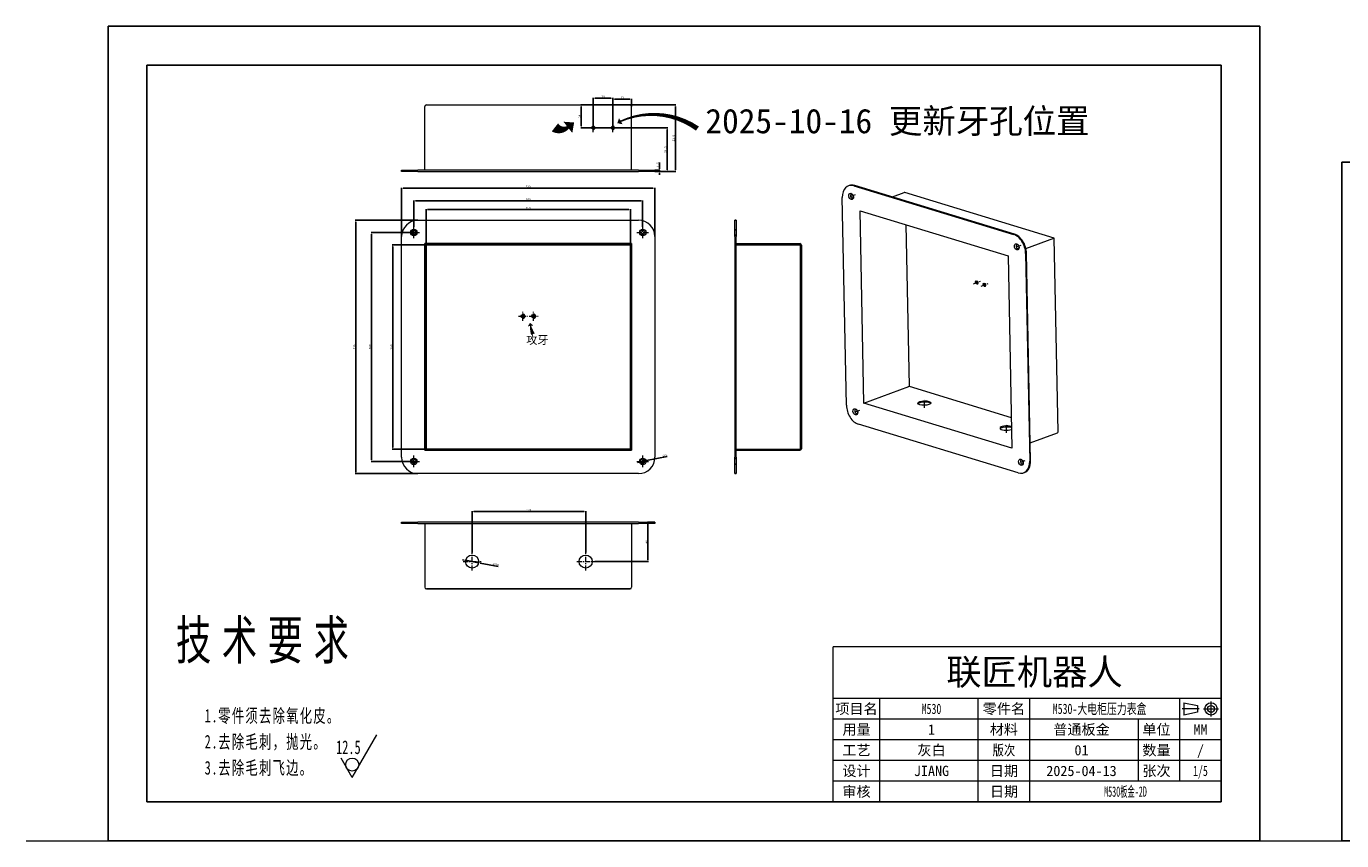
# Model space of a CAD drawing. Header units: millimetres. Extents: x 7284 to 21933, y -3393 to -31.
# Tile 56 of 57: x 17876 to 19485, y -3393 to -2397. Entities that reach past the tile are written whole.
import ezdxf
from ezdxf.enums import TextEntityAlignment as Align
from ezdxf.lldxf.tags import DXFTag

# ---------------------------------------------------------------- set-up
doc = ezdxf.new("R2010")
doc.units = ezdxf.units.MM
doc.set_wipeout_variables(frame=1)
doc.header["$PDSIZE"] = -1
doc.linetypes.add('CENTER', pattern=[10.16, 6.35, -1.27, 1.27, -1.27])
doc.linetypes.add('HIDDEN', pattern=[1.905, 1.27, -0.635])
for name, color, linetype in [('1', 7, 'Continuous'), ('60', 7, 'Continuous'), ('70', 7, 'Continuous'), ('细实线层', 7, 'Continuous')]:
    doc.layers.add(name, color=color, linetype=linetype)
for name, color, linetype, lineweight in [('dim', 84, 'Continuous', 9), ('fromat', 7, 'Continuous', 13), ('screw', 33, 'Continuous', 13), ('尺寸线层', 3, 'Continuous', 18), ('粗实线层', 7, 'Continuous', 25)]:
    doc.layers.add(name, color=color, linetype=linetype, lineweight=lineweight)
doc.styles.get("Standard").update_dxf_attribs({"font": 'SimSun.ttf'})
doc.styles.add('TitleStyle', font='SimSun.ttf', dxfattribs={"width": 0.667})
doc.styles.add('TXT', font='txt.shx', dxfattribs={"bigfont": 'gbcbig.shx'})
doc.styles.add('yx_tk_cn', font='SimSun.ttf')
doc.styles.add('标准', font='SimSun.ttf', dxfattribs={"width": 0.667})
tags = doc.linetypes.add('DASHED', pattern=[25.72, 12.86, -12.86]).pattern_tags.tags
tags[6:7] = [DXFTag(74, 4), DXFTag(75, 0), DXFTag(340, '0'), DXFTag(46, 0.0), DXFTag(50, 0.0), DXFTag(44, 0.0), DXFTag(45, 0.0)]
tags[4:5] = [DXFTag(74, 4), DXFTag(75, 0), DXFTag(340, '0'), DXFTag(46, 0.0), DXFTag(50, 0.0), DXFTag(44, 0.0), DXFTag(45, 0.0)]
doc.dimstyles.new('ISO-25', dxfattribs={"dimtxt": 2.5, "dimasz": 2.5, "dimexe": 1.25, "dimexo": 0.625, "dimtad": 1, "dimtxsty": 'Standard', "dimcen": 2.5, "dimadec": 0, "dimazin": 0, "dimtfac": 1, "dimtmove": 0, "dimatfit": 3, "dimfxl": 0, "dimarcsym": 0})

# ---------------------------------------------------------------- blocks, each defined once
blk = doc.blocks.new('$CAXA_FRAME_13B17AC1$')
at = {"layer": '粗实线层'}
for p, q in [((-138.5, 95), (-138.5, -95)), ((138.5, 95), (-138.5, 95)), ((138.5, -95), (138.5, 95)), ((-138.5, -95), (138.5, -95))]:
    blk.add_line(p, q, dxfattribs=at)
at = {"layer": '细实线层'}
for p, q in [((148.5, 105), (-148.5, 105)), ((-148.5, 105), (-148.5, -105)), ((148.5, -105), (148.5, 105)), ((-148.5, -105), (148.5, -105))]:
    blk.add_line(p, q, dxfattribs=at)
blk = doc.blocks.new('*X28')
at = {"layer": '尺寸线层', "color": 0, "linetype": 'Continuous'}
for q in [(9.53, 16.5), (-4.33, 7.5)]:
    blk.add_line((0, 0), q, dxfattribs=at)
blk.add_circle((0, 5), 2.5, dxfattribs=at)
at = {"layer": '尺寸线层', "color": 0, "style": '标准', "width": 0.667}
blk.add_text('12.5', height=5.25, dxfattribs=at).set_placement((3.28, 11.7), align=Align.MIDDLE_RIGHT)
blk = doc.blocks.new('*X29')
at = {"layer": '尺寸线层', "color": 0, "linetype": 'Continuous', "lineweight": -2, "width": 144.4293, "line_spacing_factor": 1.15057}
for s, insert, char_height, attachment_point, style in [('\\T1.3;技术要求', (24.39, 0), 15, 2, 'TitleStyle'), ('{\\T1.1;1.零件须去除氧化皮。\\P2.去除毛刺，抛光。\\P3.去除毛刺飞边。\\P}', (0, -34.16), 5.25, 1, '标准')]:
    blk.add_mtext(s, dxfattribs=dict(at, insert=insert, char_height=char_height, attachment_point=attachment_point, style=style))
blk = doc.blocks.new('A')
at = {"layer": 'fromat'}
blk.add_line((75, 30), (0, 30), dxfattribs=at)
blk = doc.blocks.new('aa')
at = {"layer": 'fromat'}
for p, q in [((0, 0), (0, 30)), ((75, 0), (75, 30)), ((75, 20), (0, 20)), ((9, 0), (9, 20)), ((28, 0), (28, 20)), ((38, 0), (38, 20)), ((67, 4), (67, 20)), ((67.81, 19.15), (67.81, 16.8)), ((67.81, 19.15), (70.43, 18.63)), ((70.43, 18.63), (70.43, 17.33)), ((75, 16), (0, 16)), ((59, 4), (59, 16)), ((70.43, 17.33), (67.81, 16.8)), ((75, 12), (0, 12)), ((75, 8), (0, 8)), ((0, 0), (0, 4)), ((75, 4), (0, 4)), ((75, 0), (0, 0))]:
    blk.add_line(p, q, dxfattribs=at)
at = {"layer": 'fromat', "color": 1, "linetype": 'CENTER', "ltscale": 1.016}
blk.add_line((70.75, 17.98), (67.48, 17.98), dxfattribs=at)
at = {"layer": 'fromat', "color": 1, "linetype": 'CENTER', "ltscale": 0.9}
for p, q in [((71.6, 17.98), (74.48, 17.98)), ((73.04, 16.54), (73.04, 19.42))]:
    blk.add_line(p, q, dxfattribs=at)
at = {"layer": 'fromat'}
for radius in [1.18, 0.653]:
    blk.add_circle((73.04, 17.98), radius, dxfattribs=at)
at = {"layer": 'dim'}
blk.add_blockref('A', (0, 0), dxfattribs=at)
at = {"layer": 'fromat', "style": 'yx_tk_cn'}
for s, height, p in [('联匠机器人', 5, (38.91, 25.14)), ('项目名', 2, (4.5, 18)), ('零件名', 2, (33, 18)), ('材料', 2, (33, 14)), ('单位', 2, (62.5, 14)), ('用量', 2, (4.5, 14)), ('工艺', 2, (4.5, 10)), ('数量', 2, (62.5, 10)), ('设计', 2, (4.5, 6)), ('日期', 2, (33, 6)), ('张次', 2, (62.5, 6)), ('审核', 2, (4.5, 2)), ('日期', 2, (33.03, 2.01))]:
    blk.add_text(s, height=height, dxfattribs=at).set_placement(p, align=Align.MIDDLE_CENTER)
at = {"layer": 'fromat', "color": 30, "style": 'yx_tk_cn'}
blk.add_text('MM', height=2, dxfattribs=at).set_placement((71, 14), align=Align.MIDDLE_CENTER)
at = {"layer": 'fromat', "style": 'yx_tk_cn', "width": 0.8}
blk.add_text('版次', height=2, dxfattribs=at).set_placement((33, 10), align=Align.MIDDLE_CENTER)
at = {"layer": 'fromat', "color": 30, "style": 'yx_tk_cn'}
for tag, width, p in [('ASSEMBLAGE', 0.7, (19, 18)), ('1X2X3', 0.7, (51.5, 18)), ('1/5', 0.7, (71, 6)), ('D:\\AA.DWG', 0.5, (66.87, 2))]:
    blk.add_attdef(tag, text='', height=2, dxfattribs=dict(at, width=width)).set_placement(p, align=Align.MIDDLE_CENTER)
for tag, p in [('2008000', (19, 14)), ('718', (48, 14)), ('5/1000', (19, 10)), ('A0001', (48, 10)), ('3', (71, 10)), ('YANXIU', (19, 6)), ('2008-07-10', (48, 6))]:
    blk.add_attdef(tag, text='', height=2, dxfattribs=at).set_placement(p, align=Align.MIDDLE_CENTER)
blk = doc.blocks.new('*D83')
at = {"layer": 'Defpoints', "color": 0}
for p in [(18364.6, -2664.4), (18323.8, -2914.4), (18364.6, -2914.4)]:
    blk.add_point(p, dxfattribs=at)
at = {"layer": 'dim', "color": 0, "linetype": 'Continuous', "lineweight": -2}
for p, q in [((18364.6, -2664.4), (18323.3, -2664.4)), ((18323.8, -2666.4), (18323.8, -2912.4)), ((18364.6, -2914.4), (18323.3, -2914.4))]:
    blk.add_line(p, q, dxfattribs=at)
at = {"layer": 'dim', "color": 0}
for points in [[(18323.4, -2666.4), (18324.1, -2666.4), (18323.8, -2664.4)], [(18323.4, -2912.4), (18324.1, -2912.4), (18323.8, -2914.4)]]:
    blk.add_solid(points, dxfattribs=at)
at = {"layer": 'dim', "color": 0, "insert": (18322, -2789.4), "char_height": 2.5, "attachment_point": 5, "rotation": 90}
blk.add_mtext('250', dxfattribs=at)
blk = doc.blocks.new('*D84')
at = {"layer": 'Defpoints', "color": 0}
for p in [(18297.8, -2649.4), (18349.6, -2649.4), (18349.6, -2929.4)]:
    blk.add_point(p, dxfattribs=at)
at = {"layer": 'dim', "color": 0, "linetype": 'Continuous', "lineweight": -2}
for p, q in [((18349.6, -2649.4), (18297.3, -2649.4)), ((18297.8, -2927.4), (18297.8, -2651.4)), ((18349.6, -2929.4), (18297.3, -2929.4))]:
    blk.add_line(p, q, dxfattribs=at)
at = {"layer": 'dim', "color": 0}
for points in [[(18297.5, -2651.4), (18298.1, -2651.4), (18297.8, -2649.4)], [(18297.5, -2927.4), (18298.1, -2927.4), (18297.8, -2929.4)]]:
    blk.add_solid(points, dxfattribs=at)
at = {"layer": 'dim', "color": 0, "insert": (18296, -2789.4), "char_height": 2.5, "attachment_point": 5, "rotation": 90}
blk.add_mtext('280', dxfattribs=at)
blk = doc.blocks.new('*D85')
at = {"layer": 'Defpoints', "color": 0}
for p in [(18354.6, -2634.4), (18278.6, -2944.4), (18354.6, -2944.4)]:
    blk.add_point(p, dxfattribs=at)
at = {"layer": 'dim', "color": 0, "linetype": 'Continuous', "lineweight": -2}
for p, q in [((18354.6, -2634.4), (18278.1, -2634.4)), ((18278.6, -2636.4), (18278.6, -2942.4)), ((18354.6, -2944.4), (18278.1, -2944.4))]:
    blk.add_line(p, q, dxfattribs=at)
at = {"layer": 'dim', "color": 0}
for points in [[(18278.3, -2636.4), (18278.9, -2636.4), (18278.6, -2634.4)], [(18278.3, -2942.4), (18278.9, -2942.4), (18278.6, -2944.4)]]:
    blk.add_solid(points, dxfattribs=at)
at = {"layer": 'dim', "color": 0, "insert": (18276.9, -2789.4), "char_height": 2.5, "attachment_point": 5, "rotation": 90}
blk.add_mtext('310', dxfattribs=at)
blk = doc.blocks.new('*D86')
at = {"layer": 'Defpoints', "color": 0}
for p in [(18614.6, -2621.3), (18364.6, -2664.4), (18614.6, -2664.4)]:
    blk.add_point(p, dxfattribs=at)
at = {"layer": 'dim', "color": 0, "linetype": 'Continuous', "lineweight": -2}
for p, q in [((18364.6, -2664.4), (18364.6, -2620.8)), ((18366.6, -2621.3), (18612.6, -2621.3)), ((18614.6, -2664.4), (18614.6, -2620.8))]:
    blk.add_line(p, q, dxfattribs=at)
at = {"layer": 'dim', "color": 0}
for points in [[(18366.6, -2621), (18366.6, -2621.6), (18364.6, -2621.3)], [(18612.6, -2621), (18612.6, -2621.6), (18614.6, -2621.3)]]:
    blk.add_solid(points, dxfattribs=at)
at = {"layer": 'dim', "color": 0, "insert": (18489.6, -2619.6), "char_height": 2.5, "attachment_point": 5}
blk.add_mtext('250', dxfattribs=at)
blk = doc.blocks.new('*D87')
at = {"layer": 'Defpoints', "color": 0}
for p in [(18629.6, -2610.6), (18349.6, -2642.4), (18629.6, -2642.4)]:
    blk.add_point(p, dxfattribs=at)
at = {"layer": 'dim', "color": 0, "linetype": 'Continuous', "lineweight": -2}
for p, q in [((18349.6, -2642.4), (18349.6, -2610.1)), ((18351.6, -2610.6), (18627.6, -2610.6)), ((18629.6, -2642.4), (18629.6, -2610.1))]:
    blk.add_line(p, q, dxfattribs=at)
at = {"layer": 'dim', "color": 0}
for points in [[(18351.6, -2610.3), (18351.6, -2610.9), (18349.6, -2610.6)], [(18627.6, -2610.3), (18627.6, -2610.9), (18629.6, -2610.6)]]:
    blk.add_solid(points, dxfattribs=at)
at = {"layer": 'dim', "color": 0, "insert": (18489.6, -2608.9), "char_height": 2.5, "attachment_point": 5}
blk.add_mtext('280', dxfattribs=at)
blk = doc.blocks.new('*D88')
at = {"layer": 'Defpoints', "color": 0}
for p in [(18644.6, -2595.1), (18334.6, -2654.4), (18644.6, -2654.4)]:
    blk.add_point(p, dxfattribs=at)
at = {"layer": 'dim', "color": 0, "linetype": 'Continuous', "lineweight": -2}
for p, q in [((18334.6, -2654.4), (18334.6, -2594.6)), ((18336.6, -2595.1), (18642.6, -2595.1)), ((18644.6, -2654.4), (18644.6, -2594.6))]:
    blk.add_line(p, q, dxfattribs=at)
at = {"layer": 'dim', "color": 0}
for points in [[(18336.6, -2594.8), (18336.6, -2595.4), (18334.6, -2595.1)], [(18642.6, -2594.8), (18642.6, -2595.4), (18644.6, -2595.1)]]:
    blk.add_solid(points, dxfattribs=at)
at = {"layer": 'dim', "color": 0, "insert": (18489.6, -2593.3), "char_height": 2.5, "attachment_point": 5}
blk.add_mtext('310', dxfattribs=at)
blk = doc.blocks.new('*D89')
at = {"layer": 'Defpoints', "color": 0}
for p in [(18644.6, -2573.3), (18650.3, -2573.3), (18644.6, -2574.8)]:
    blk.add_point(p, dxfattribs=at)
at = {"layer": 'dim', "color": 0, "linetype": 'Continuous', "lineweight": -2}
for p, q in [((18644.6, -2573.3), (18650.8, -2573.3)), ((18650.3, -2571.3), (18650.3, -2563.6)), ((18650.3, -2574.8), (18650.3, -2573.3)), ((18644.6, -2574.8), (18650.8, -2574.8)), ((18650.3, -2576.8), (18650.3, -2578.8))]:
    blk.add_line(p, q, dxfattribs=at)
at = {"layer": 'dim', "color": 0}
for points in [[(18650, -2571.3), (18650.7, -2571.3), (18650.3, -2573.3)], [(18650, -2576.8), (18650.7, -2576.8), (18650.3, -2574.8)]]:
    blk.add_solid(points, dxfattribs=at)
at = {"layer": 'dim', "color": 0, "insert": (18648.4, -2566.4), "char_height": 2.5, "attachment_point": 5, "rotation": 90}
blk.add_mtext('1,5', dxfattribs=at)
blk = doc.blocks.new('*D90')
at = {"layer": 'Defpoints', "color": 0}
for p in [(18614.1, -2493.3), (18669.8, -2493.3), (18644.6, -2574.8)]:
    blk.add_point(p, dxfattribs=at)
at = {"layer": 'dim', "color": 0, "linetype": 'Continuous', "lineweight": -2}
for p, q in [((18614.1, -2493.3), (18670.3, -2493.3)), ((18669.8, -2572.8), (18669.8, -2495.3)), ((18644.6, -2574.8), (18670.3, -2574.8))]:
    blk.add_line(p, q, dxfattribs=at)
at = {"layer": 'dim', "color": 0}
for points in [[(18669.4, -2495.3), (18670.1, -2495.3), (18669.8, -2493.3)], [(18669.4, -2572.8), (18670.1, -2572.8), (18669.8, -2574.8)]]:
    blk.add_solid(points, dxfattribs=at)
at = {"layer": 'dim', "color": 0, "insert": (18667.8, -2534), "char_height": 2.5, "attachment_point": 5, "rotation": 90}
blk.add_mtext('81,5', dxfattribs=at)
blk = doc.blocks.new('*D91')
at = {"layer": 'Defpoints', "color": 0}
for p in [(18644.6, -3003.9), (18570.9, -3051.9), (18636.1, -3051.9)]:
    blk.add_point(p, dxfattribs=at)
at = {"layer": 'dim', "color": 0, "linetype": 'Continuous', "lineweight": -2}
for p, q in [((18644.6, -3003.9), (18635.6, -3003.9)), ((18636.1, -3005.9), (18636.1, -3049.9)), ((18570.9, -3051.9), (18636.6, -3051.9))]:
    blk.add_line(p, q, dxfattribs=at)
at = {"layer": 'dim', "color": 0}
for points in [[(18635.8, -3005.9), (18636.4, -3005.9), (18636.1, -3003.9)], [(18635.8, -3049.9), (18636.4, -3049.9), (18636.1, -3051.9)]]:
    blk.add_solid(points, dxfattribs=at)
at = {"layer": 'dim', "color": 0, "insert": (18634.3, -3027.9), "char_height": 2.5, "attachment_point": 5, "rotation": 90}
blk.add_mtext('48', dxfattribs=at)
blk = doc.blocks.new('*D92')
at = {"layer": 'Defpoints', "color": 0}
for p in [(18559.9, -2990.9), (18420.9, -3040.9), (18559.9, -3040.9)]:
    blk.add_point(p, dxfattribs=at)
at = {"layer": 'dim', "color": 0, "linetype": 'Continuous', "lineweight": -2}
for p, q in [((18420.9, -3040.9), (18420.9, -2990.4)), ((18422.9, -2990.9), (18557.9, -2990.9)), ((18559.9, -3040.9), (18559.9, -2990.4))]:
    blk.add_line(p, q, dxfattribs=at)
at = {"layer": 'dim', "color": 0}
for points in [[(18422.9, -2990.6), (18422.9, -2991.3), (18420.9, -2990.9)], [(18557.9, -2990.6), (18557.9, -2991.3), (18559.9, -2990.9)]]:
    blk.add_solid(points, dxfattribs=at)
at = {"layer": 'dim', "color": 0, "insert": (18490.4, -2989.2), "char_height": 2.5, "attachment_point": 5}
blk.add_mtext('139', dxfattribs=at)
blk = doc.blocks.new('*D93')
at = {"layer": 'Defpoints', "color": 0}
for p in [(18413, -3050.4), (18428.8, -3053.4)]:
    blk.add_point(p, dxfattribs=at)
at = {"layer": 'dim', "color": 0, "linetype": 'Continuous', "lineweight": -2}
for p, q in [((18411.1, -3050.1), (18409.1, -3049.7)), ((18413, -3050.4), (18428.8, -3053.4)), ((18452.7, -3058), (18430.7, -3053.8))]:
    blk.add_line(p, q, dxfattribs=at)
at = {"layer": 'dim', "color": 0}
for points in [[(18411.1, -3049.7), (18411, -3050.4), (18413, -3050.4)], [(18430.8, -3053.5), (18430.7, -3054.1), (18428.8, -3053.4)]]:
    blk.add_solid(points, dxfattribs=at)
at = {"layer": 'dim', "color": 0, "insert": (18449.8, -3055.6), "char_height": 2.5, "attachment_point": 5, "rotation": 349.253}
blk.add_mtext('∅16', dxfattribs=at)
blk = doc.blocks.new('*D94')
at = {"layer": 'Defpoints', "color": 0}
for p in [(18627.2, -2929.9), (18632.1, -2928.9)]:
    blk.add_point(p, dxfattribs=at)
at = {"layer": 'dim', "color": 0, "linetype": 'Continuous', "lineweight": -2}
for p, q in [((18659.4, -2923.4), (18634.1, -2928.5)), ((18625.2, -2930.2), (18623.3, -2930.6)), ((18627.2, -2929.9), (18632.1, -2928.9))]:
    blk.add_line(p, q, dxfattribs=at)
at = {"layer": 'dim', "color": 0}
for points in [[(18634, -2928.2), (18634.1, -2928.8), (18632.1, -2928.9)], [(18625.2, -2929.9), (18625.3, -2930.6), (18627.2, -2929.9)]]:
    blk.add_solid(points, dxfattribs=at)
at = {"layer": 'dim', "color": 0, "insert": (18656.6, -2922.2), "char_height": 2.5, "attachment_point": 5, "rotation": 11.3159}
blk.add_mtext('∅5', dxfattribs=at)
blk = doc.blocks.new('*D161')
at = {"layer": 'Defpoints', "color": 0}
for p in [(18593.1, -2521.3), (18659.7, -2521.3), (18644.6, -2574.8)]:
    blk.add_point(p, dxfattribs=at)
at = {"layer": 'dim', "color": 0, "linetype": 'Continuous', "lineweight": -2}
for p, q in [((18593.1, -2521.3), (18660.2, -2521.3)), ((18659.7, -2572.8), (18659.7, -2523.3)), ((18644.6, -2574.8), (18660.2, -2574.8))]:
    blk.add_line(p, q, dxfattribs=at)
at = {"layer": 'dim', "color": 0}
for points in [[(18659.4, -2523.3), (18660.1, -2523.3), (18659.7, -2521.3)], [(18659.4, -2572.8), (18660.1, -2572.8), (18659.7, -2574.8)]]:
    blk.add_solid(points, dxfattribs=at)
at = {"layer": 'dim', "color": 0, "insert": (18657.8, -2548), "char_height": 2.5, "attachment_point": 5, "rotation": 90}
blk.add_mtext('53,5', dxfattribs=at)
blk = doc.blocks.new('*D162')
at = {"layer": 'Defpoints', "color": 0}
for p in [(18569.1, -2485), (18569.1, -2521.3), (18593.1, -2521.3)]:
    blk.add_point(p, dxfattribs=at)
at = {"layer": 'dim', "color": 0, "linetype": 'Continuous', "lineweight": -2}
for p, q in [((18569.1, -2521.3), (18569.1, -2484.5)), ((18591.1, -2485), (18571.1, -2485)), ((18593.1, -2521.3), (18593.1, -2484.5))]:
    blk.add_line(p, q, dxfattribs=at)
at = {"layer": 'dim', "color": 0}
for points in [[(18571.1, -2484.7), (18571.1, -2485.3), (18569.1, -2485)], [(18591.1, -2484.7), (18591.1, -2485.3), (18593.1, -2485)]]:
    blk.add_solid(points, dxfattribs=at)
at = {"layer": 'dim', "color": 0, "insert": (18581.1, -2483.2), "char_height": 2.5, "attachment_point": 5}
blk.add_mtext('24', dxfattribs=at)
blk = doc.blocks.new('*D163')
at = {"layer": 'Defpoints', "color": 0}
for p in [(18616.1, -2486.2), (18616.1, -2495.3), (18593.1, -2521.3)]:
    blk.add_point(p, dxfattribs=at)
at = {"layer": 'dim', "color": 0, "linetype": 'Continuous', "lineweight": -2}
for p, q in [((18593.1, -2521.3), (18593.1, -2485.7)), ((18595.1, -2486.2), (18614.1, -2486.2)), ((18616.1, -2495.3), (18616.1, -2485.7))]:
    blk.add_line(p, q, dxfattribs=at)
at = {"layer": 'dim', "color": 0}
for points in [[(18595.1, -2485.8), (18595.1, -2486.5), (18593.1, -2486.2)], [(18614.1, -2485.8), (18614.1, -2486.5), (18616.1, -2486.2)]]:
    blk.add_solid(points, dxfattribs=at)
at = {"layer": 'dim', "color": 0, "insert": (18604.6, -2484.4), "char_height": 2.5, "attachment_point": 5}
blk.add_mtext('23', dxfattribs=at)
blk = doc.blocks.new('screw_m4_g')
at = {"layer": 'screw', "color": 1, "linetype": 'CENTER', "ltscale": 0.08}
for p, q in [((-2.2, 0), (2.2, 0)), ((0, -2.2), (0, 2.2))]:
    blk.add_line(p, q, dxfattribs=at)
at = {"layer": 'screw', "color": 33, "linetype": 'HIDDEN', "ltscale": 2.032}
blk.add_circle((0, 0), 1.65, dxfattribs=at)
at = {"layer": 'screw', "color": 92, "linetype": 'HIDDEN', "ltscale": 2.032}
blk.add_arc((0, 0), 2, 270, 180, dxfattribs=at)
at = {"layer": 'screw', "color": 6, "style": 'TXT'}
blk.add_text('M4', height=0.8, dxfattribs=at).set_placement((-0.68, -1))
blk = doc.blocks.new('screw_m5_g')
at = {"layer": 'screw', "color": 1, "linetype": 'CENTER', "ltscale": 0.1}
for p, q in [((-2.75, 0), (2.75, 0)), ((0, -2.75), (0, 2.75))]:
    blk.add_line(p, q, dxfattribs=at)
at = {"layer": 'screw', "color": 33, "linetype": 'HIDDEN', "ltscale": 2.54}
blk.add_circle((0, 0), 2.1, dxfattribs=at)
at = {"layer": 'screw', "color": 92, "linetype": 'HIDDEN', "ltscale": 2.54}
blk.add_arc((0, 0), 2.5, 270, 180, dxfattribs=at)
at = {"layer": 'screw', "color": 6, "style": 'TXT'}
blk.add_text('M5', height=1, dxfattribs=at).set_placement((-0.85, -1.25))
blk = doc.blocks.new('*D167')
at = {"layer": 'Defpoints', "color": 0}
for p in [(18614.1, -2493.3), (18554.4, -2521.3), (18593.1, -2521.3)]:
    blk.add_point(p, dxfattribs=at)
at = {"layer": 'dim', "color": 0, "linetype": 'Continuous', "lineweight": -2}
for p, q in [((18614.1, -2493.3), (18553.9, -2493.3)), ((18554.4, -2495.3), (18554.4, -2519.3)), ((18593.1, -2521.3), (18553.9, -2521.3))]:
    blk.add_line(p, q, dxfattribs=at)
at = {"layer": 'dim', "color": 0}
for points in [[(18554.1, -2495.3), (18554.7, -2495.3), (18554.4, -2493.3)], [(18554.1, -2519.3), (18554.7, -2519.3), (18554.4, -2521.3)]]:
    blk.add_solid(points, dxfattribs=at)
at = {"layer": 'dim', "color": 0, "insert": (18552.6, -2507.3), "char_height": 2.5, "attachment_point": 5, "rotation": 90}
blk.add_mtext('28', dxfattribs=at)

msp = doc.modelspace()

# ---------------------------------------------------------------- linework, layer by layer
at = {"layer": '1', "color": 1, "linetype": 'CENTER', "lineweight": 13}
for p, q in [((18563.649, -2521.328), (18574.649, -2521.328)), ((18569.149, -2526.828), (18569.149, -2515.828)), ((18587.648, -2521.295), (18598.648, -2521.295)), ((18593.148, -2526.795), (18593.148, -2515.795)), ((18889.457, -2603.448), (18880.727, -2606.691)), ((18342.648, -2649.363), (18356.648, -2649.363)), ((18349.648, -2656.363), (18349.648, -2642.363)), ((18622.648, -2649.363), (18636.648, -2649.363)), ((18629.648, -2656.363), (18629.648, -2642.363)), ((19092.035, -2665.138), (19083.305, -2668.381)), ((19034.426, -2712.062), (19043.156, -2708.819)), ((19043.832, -2714.926), (19052.562, -2711.683)), ((18483.148, -2757.363), (18483.148, -2746.363)), ((18496.148, -2757.363), (18496.148, -2746.363)), ((18477.648, -2751.863), (18488.648, -2751.863)), ((18490.648, -2751.863), (18501.648, -2751.863)), ((18974.291, -2863.879), (18974.089, -2853.645)), ((18894.665, -2866.967), (18885.935, -2870.21)), ((19074.857, -2894.504), (19074.655, -2884.27)), ((18349.648, -2936.363), (18349.648, -2922.363)), ((18629.648, -2936.363), (18629.648, -2922.363)), ((18342.648, -2929.363), (18356.648, -2929.363)), ((18622.648, -2929.363), (18636.648, -2929.363)), ((19097.243, -2928.657), (19088.513, -2931.9)), ((18420.898, -3062.93), (18420.898, -3040.93)), ((18559.898, -3062.93), (18559.898, -3040.93)), ((18409.898, -3051.93), (18431.898, -3051.93)), ((18548.898, -3051.93), (18570.898, -3051.93))]:
    msp.add_line(p, q, dxfattribs=at)
at = {"layer": '60', "color": 7, "linetype": 'Continuous', "lineweight": 18}
for p, q in [((18365.148, -2493.295), (18614.148, -2493.295)), ((18363.148, -2573.295), (18363.148, -2495.295)), ((18616.148, -2573.295), (18616.148, -2495.295)), ((18334.648, -2573.295), (18354.648, -2573.295)), ((18334.648, -2574.795), (18334.648, -2573.295)), ((18624.648, -2573.295), (18354.648, -2573.295)), ((18624.648, -2573.295), (18644.648, -2573.295)), ((18644.648, -2573.295), (18644.648, -2574.795)), ((18354.648, -2574.795), (18334.648, -2574.795)), ((18354.648, -2574.795), (18624.648, -2574.795)), ((18644.648, -2574.795), (18624.648, -2574.795)), ((18878.837, -2860.77), (18873.815, -2606.663)), ((18882.355, -2591.937), (18881.32, -2592.321)), ((18887.913, -2592.246), (19083.256, -2651.733)), ((19084.291, -2651.349), (18888.948, -2591.862)), ((18935.066, -2605.906), (18949.454, -2600.561)), ((19132.966, -2656.226), (18950.226, -2600.577)), ((18900.356, -2857.968), (18895.706, -2622.684)), ((18895.706, -2622.684), (19076.579, -2677.764)), ((18354.648, -2634.363), (18624.648, -2634.363)), ((18742.329, -2654.363), (18742.329, -2634.363)), ((18742.329, -2634.363), (18743.829, -2634.363)), ((18743.829, -2634.363), (18743.829, -2654.363)), ((18334.648, -2924.363), (18334.648, -2654.363)), ((18644.648, -2654.363), (18644.648, -2924.363)), ((18742.329, -2654.363), (18742.329, -2924.363)), ((18743.829, -2924.363), (18743.829, -2654.363)), ((18364.648, -2914.363), (18364.648, -2664.363)), ((18364.648, -2664.363), (18614.648, -2664.363)), ((18364.648, -2664.363), (18365.148, -2664.863)), ((18614.648, -2664.363), (18614.148, -2664.863)), ((18614.648, -2664.363), (18614.648, -2914.363)), ((18743.829, -2662.863), (18821.829, -2662.863)), ((18823.829, -2664.863), (18823.829, -2913.863)), ((19098.412, -2668.965), (19132.498, -2656.303)), ((19137.746, -2893.402), (19133.061, -2656.352)), ((19076.579, -2677.764), (19081.229, -2913.049)), ((19098.098, -2674.963), (19103.12, -2929.07)), ((19104.155, -2928.685), (19099.133, -2674.578)), ((18900.356, -2857.968), (18955.218, -2837.588)), ((19081.229, -2913.049), (18900.356, -2857.968)), ((19089.022, -2943.486), (18893.679, -2883.999)), ((19103.724, -2906.848), (19137.204, -2894.411)), ((18365.148, -2913.863), (18364.648, -2914.363)), ((18614.648, -2914.363), (18364.648, -2914.363)), ((18614.648, -2914.363), (18614.148, -2913.863)), ((18742.329, -2944.363), (18742.329, -2924.363)), ((18743.829, -2915.863), (18821.829, -2915.863)), ((18743.829, -2924.363), (18743.829, -2944.363)), ((18624.648, -2944.363), (18354.648, -2944.363)), ((18743.829, -2944.363), (18742.329, -2944.363)), ((19095.615, -2943.411), (19096.65, -2943.027)), ((18334.648, -3003.93), (18354.648, -3003.93)), ((18334.648, -3005.43), (18334.648, -3003.93)), ((18354.648, -3005.43), (18334.648, -3005.43)), ((18624.648, -3003.93), (18354.648, -3003.93)), ((18354.648, -3005.43), (18624.648, -3005.43)), ((18363.148, -3005.43), (18363.148, -3083.43)), ((18616.148, -3005.43), (18616.148, -3083.43)), ((18624.648, -3003.93), (18644.648, -3003.93)), ((18644.648, -3005.43), (18624.648, -3005.43)), ((18644.648, -3003.93), (18644.648, -3005.43)), ((18614.148, -3085.43), (18365.148, -3085.43))]:
    msp.add_line(p, q, dxfattribs=at)
at = {"layer": '60', "color": 7, "linetype": 'Continuous', "lineweight": 13}
for p, q in [((18334.648, -2574.795), (18334.648, -2573.295)), ((18742.329, -2634.363), (18743.829, -2634.363)), ((18951.655, -2639.722), (18955.561, -2837.394)), ((19092.086, -2658.235), (19093.121, -2657.85)), ((18955.495, -2837.439), (19080.486, -2875.502)), ((18743.829, -2944.363), (18742.329, -2944.363)), ((18644.648, -3003.93), (18644.648, -3005.43)), ((18365.14, -3085.43), (18614.157, -3085.43))]:
    msp.add_line(p, q, dxfattribs=at)
at = {"layer": '60', "color": 7, "linetype": 'DASHED', "lineweight": 13}
for p, q in [((18743.829, -2634.363), (18742.329, -2634.363)), ((18743.829, -2646.863), (18742.329, -2645.363)), ((18742.329, -2653.363), (18743.829, -2651.863)), ((18364.648, -2664.363), (18363.148, -2662.863)), ((18363.148, -2915.863), (18363.148, -2662.863)), ((18363.148, -2662.863), (18616.148, -2662.863)), ((18616.148, -2662.863), (18363.148, -2662.863)), ((18363.148, -2662.863), (18363.148, -2915.863)), ((18614.648, -2664.363), (18364.648, -2664.363)), ((18364.648, -2664.363), (18364.648, -2914.363)), ((18616.148, -2662.863), (18614.648, -2664.363)), ((18614.648, -2914.363), (18614.648, -2664.363)), ((18616.148, -2662.863), (18616.148, -2915.863)), ((18616.148, -2915.863), (18616.148, -2662.863)), ((18742.329, -2664.363), (18821.829, -2664.363)), ((18822.329, -2664.859), (18822.329, -2913.866)), ((18822.329, -2664.863), (18822.329, -2913.863)), ((18823.829, -2664.854), (18823.829, -2913.871)), ((18823.829, -2749.763), (18822.329, -2749.763)), ((18822.329, -2753.963), (18823.829, -2753.963)), ((18364.648, -2914.363), (18363.148, -2915.863)), ((18616.148, -2915.863), (18363.148, -2915.863)), ((18363.148, -2915.863), (18616.148, -2915.863)), ((18364.648, -2914.363), (18614.648, -2914.363)), ((18412.898, -2914.363), (18412.898, -2915.863)), ((18428.898, -2915.863), (18428.898, -2914.363)), ((18551.898, -2914.363), (18551.898, -2915.863)), ((18567.898, -2915.863), (18567.898, -2914.363)), ((18616.148, -2915.863), (18614.648, -2914.363)), ((18742.329, -2914.363), (18821.829, -2914.363)), ((18743.829, -2926.863), (18742.329, -2925.363)), ((18782.329, -2914.363), (18782.329, -2915.863)), ((18798.329, -2915.863), (18798.329, -2914.363)), ((18742.329, -2933.363), (18743.829, -2931.863)), ((18742.329, -2944.363), (18743.829, -2944.363))]:
    msp.add_line(p, q, dxfattribs=at)
at = {"layer": '60', "color": 7, "linetype": 'Continuous', "lineweight": 18}
for centre, radius in [((18349.648, -2649.363), 4), ((18349.648, -2649.363), 2.5), ((18629.648, -2649.363), 4), ((18629.648, -2649.363), 2.5), ((18483.148, -2751.863), 2.1), ((18496.148, -2751.863), 2.1), ((18349.648, -2929.363), 4), ((18349.648, -2929.363), 2.5), ((18629.648, -2929.363), 4), ((18629.648, -2929.363), 2.5), ((18420.898, -3051.93), 8), ((18559.898, -3051.93), 8)]:
    msp.add_circle(centre, radius, dxfattribs=at)
for centre, radius, start, end in [((18365.148, -2495.295), 2, 90, 180), ((18614.148, -2495.295), 2, 0, 90), ((18354.648, -2654.363), 20, 90, 180), ((18624.648, -2654.363), 20, 0, 90), ((18821.829, -2664.863), 2, 0, 90), ((18354.648, -2924.363), 20, 180, 270), ((18624.648, -2924.363), 20, 270, 0), ((18821.829, -2913.863), 2, 270, 0), ((18365.148, -3083.43), 2, 180, 270), ((18614.148, -3083.43), 2, 270, 0)]:
    msp.add_arc(centre, radius, start, end, dxfattribs=at)
at = {"layer": '60', "color": 7, "linetype": 'DASHED', "lineweight": 13}
for centre, start, end in [((18821.829, -2664.863), 0, 90), ((18821.829, -2913.863), 270, 0)]:
    msp.add_arc(centre, 0.5, start, end, dxfattribs=at)
at = {"layer": '60', "color": 7, "linetype": 'Continuous', "lineweight": 18}
for centre, major_axis, ratio, start_param, end_param in [((18888.285, -2611.069), (6.965, -18.748), 0.67680703, 2.66531337, 4.23610969), ((18889.32, -2610.685), (-6.965, 18.748), 0.67680703, 5.80690602, 6.28320095), ((18885.61, -2604.877), (0.871, -2.344), 0.67680703, 2.66531358, 6.28318531), ((18885.61, -2604.877), (0.871, -2.344), 0.67680703, 2.08863461, 2.66531305), ((18885.61, -2604.877), (0.871, -2.344), 0.67680703, 0, 1.05289077), ((18950.939, -2602.884), (-1.677, 2.218), 0.51313123, 5.66766285, 6.13026252), ((19083.628, -2670.556), (6.965, -18.748), 0.67680703, 1.09451704, 2.66531337), ((19084.663, -2670.172), (-6.965, 18.748), 0.67680703, 4.23610969, 5.80690602), ((19088.187, -2666.568), (0.871, -2.344), 0.67680703, 2.66531358, 6.28318531), ((19088.187, -2666.568), (0.871, -2.344), 0.67680703, 2.08863461, 2.66531305), ((19088.187, -2666.568), (0.871, -2.344), 0.67680703, 0, 1.05289077), ((19131.088, -2657.744), (1.948, 1.473), 0.21240557, 6.1302383, 6.89870102), ((19039.309, -2710.249), (0.731, -1.969), 0.67680703, 3.54054142, 5.80690591), ((19039.309, -2710.249), (0.731, -1.969), 0.67680703, 5.80690591, 5.88426733), ((19048.714, -2713.113), (0.731, -1.969), 0.67680703, 3.54054142, 5.80690591), ((19048.714, -2713.113), (0.731, -1.969), 0.67680703, 5.80690591, 5.88426733), ((18955.57, -2837.228), (0.487, 0.368), 0.21240557, 3.75710836, 5.32790469), ((18893.307, -2865.176), (6.965, -18.748), 0.67680703, 4.23610969, 5.80690602), ((18974.204, -2859.468), (-7.998, -0.158), 0.33751171, 3.94395049, 6.01867802), ((18974.204, -2859.468), (-7.998, -0.158), 0.33751171, 3.40605106, 3.94395049), ((18890.818, -2868.396), (0.871, -2.344), 0.67680703, 2.66531358, 6.28318531), ((18890.818, -2868.396), (0.871, -2.344), 0.67680703, 2.08863461, 2.66531305), ((18890.818, -2868.396), (0.871, -2.344), 0.67680703, 0, 1.05289077), ((19074.742, -2888.681), (-7.998, -0.158), 0.33751171, 3.94395049, 6.28318531), ((19074.742, -2888.681), (-7.998, -0.158), 0.33751171, 0, 2.41968899), ((19074.77, -2890.093), (-7.998, -0.158), 0.33751171, 3.94395049, 6.01867802), ((19074.742, -2888.681), (-7.998, -0.158), 0.33751171, 3.86344722, 3.94395049), ((19074.77, -2890.093), (-7.998, -0.158), 0.33751171, 3.86344722, 3.94395049), ((19135.719, -2892.088), (-1.677, 2.218), 0.51313123, 2.98866987, 3.75713269), ((19093.395, -2930.086), (0.871, -2.344), 0.67680703, 2.66531358, 6.28318531), ((19093.395, -2930.086), (0.871, -2.344), 0.67680703, 2.08863461, 2.66531305), ((19088.65, -2924.663), (6.965, -18.748), 0.67680703, 5.80690602, 7.37770235), ((19093.395, -2930.086), (0.871, -2.344), 0.67680703, 0, 1.05289077), ((19089.685, -2924.279), (-6.965, 18.748), 0.67680703, 3.14160829, 4.23610969)]:
    msp.add_ellipse(centre, major_axis=major_axis, ratio=ratio, start_param=start_param, end_param=end_param, dxfattribs=at)
for centre, major_axis, ratio in [((18884.575, -2605.262), (-1.393, 3.75), 0.67680703), ((19087.152, -2666.952), (-1.393, 3.75), 0.67680703), ((19038.274, -2710.633), (0.731, -1.969), 0.67680703), ((19047.679, -2713.497), (0.731, -1.969), 0.67680703), ((18974.176, -2858.056), (-7.998, -0.158), 0.33751171), ((18889.783, -2868.78), (-1.393, 3.75), 0.67680703), ((19092.36, -2930.471), (-1.393, 3.75), 0.67680703)]:
    msp.add_ellipse(centre, major_axis=major_axis, ratio=ratio, dxfattribs=at)
at = {"layer": '70', "color": 7, "linetype": 'Continuous', "lineweight": 18}
for p, q in [((18567.649, -2521.328), (18567.799, -2521.328)), ((18569.149, -2519.978), (18569.149, -2519.828)), ((18591.648, -2521.295), (18591.798, -2521.295)), ((18593.148, -2519.945), (18593.148, -2519.795))]:
    msp.add_line(p, q, dxfattribs=at)
at = {"layer": '70', "color": 7, "linetype": 'DASHED', "lineweight": 13}
for p, q in [((18566.658, -2662.721), (18566.658, -2664.221)), ((18566.808, -2662.721), (18566.808, -2664.221)), ((18566.908, -2662.721), (18566.908, -2664.221)), ((18568.158, -2664.221), (18568.158, -2662.721)), ((18569.408, -2664.221), (18569.408, -2662.721)), ((18569.508, -2664.221), (18569.508, -2662.721)), ((18569.658, -2664.221), (18569.658, -2662.721)), ((18590.648, -2662.863), (18590.648, -2664.363)), ((18590.798, -2662.863), (18590.798, -2664.363)), ((18590.898, -2662.863), (18590.898, -2664.363)), ((18592.148, -2664.363), (18592.148, -2662.863)), ((18593.398, -2664.363), (18593.398, -2662.863)), ((18593.498, -2664.363), (18593.498, -2662.863)), ((18593.648, -2664.363), (18593.648, -2662.863)), ((18785.329, -2662.863), (18785.329, -2664.363)), ((18785.479, -2662.863), (18785.479, -2664.363)), ((18785.579, -2662.863), (18785.579, -2664.363)), ((18786.829, -2662.863), (18786.829, -2664.363)), ((18788.079, -2664.363), (18788.079, -2662.863)), ((18788.179, -2664.363), (18788.179, -2662.863)), ((18788.329, -2664.363), (18788.329, -2662.863))]:
    msp.add_line(p, q, dxfattribs=at)
at = {"layer": '70', "color": 7, "linetype": 'Continuous', "lineweight": 18}
for centre in [(18569.149, -2521.328), (18593.148, -2521.295)]:
    msp.add_arc(centre, 1.5, 180, 90, dxfattribs=at)
at = {"layer": 'dim'}
for p, q in [((17875.626, -3393.441), (17975.626, -3393.441)), ((19384.711, -3393.441), (19484.711, -3393.441))]:
    msp.add_line(p, q, dxfattribs=at)
at = {"layer": 'dim', "color": 1}
for points in [[(18545.78, -2514.752, 0, 17.525, 0), (18538.122, -2520.764, 3.894, 12.657, -0.3456345), (18522.259, -2520.764, 12.657, 12.657, -0.3456345)], [(18598.669, -2515.608, 0, 8.613, 0), (18602.824, -2513.235, 1.914, 6.221, -0.26419647), (18696.6, -2522.235, 6.221, 6.221, -0.26541042)], [(18491.829, -2759.897, 0, 6.9, 0), (18492.46, -2763.678, 1.533, 4.983, 0.05460723), (18495.297, -2773.761, 4.983, 4.983, 0.05460723)]]:
    msp.add_lwpolyline(points, format="xyseb", dxfattribs=at)

# ---------------------------------------------------------------- block references
at = {"layer": 'dim'}
ref = msp.add_blockref('aa', (18862.715, -3345.997), dxfattribs=dict(at, xscale=6.327360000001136, yscale=6.327359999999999, zscale=6.327360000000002))
ref.add_attrib('3', '/', dxfattribs={"layer": 'fromat', "color": 30, "height": 12.655, "style": 'yx_tk_cn'}).set_placement((19311.958, -3282.724), align=Align.MIDDLE_CENTER)
ref.add_attrib('A0001', '01', dxfattribs={"layer": 'fromat', "color": 30, "height": 12.6547, "style": 'yx_tk_cn'}).set_placement((19166.429, -3282.724), align=Align.MIDDLE_CENTER)
ref.add_attrib('ASSEMBLAGE', 'M530', dxfattribs={"layer": 'fromat', "color": 30, "height": 12.6547, "style": 'yx_tk_cn', "width": 0.7}).set_placement((18982.935, -3232.105), align=Align.MIDDLE_CENTER)
ref.add_attrib('1X2X3', 'M530-大电柜压力表盒', dxfattribs={"layer": 'fromat', "color": 30, "height": 12.65472, "style": 'yx_tk_cn', "width": 0.7}).set_placement((19188.574, -3232.105), align=Align.MIDDLE_CENTER)
ref.add_attrib('D:\\AA.DWG', 'M530板金-2D', dxfattribs={"layer": 'fromat', "color": 30, "height": 12.6547, "style": 'yx_tk_cn', "width": 0.5}).set_placement((19220.211, -3333.342), align=Align.MIDDLE_CENTER)
ref.add_attrib('718', '普通板金', dxfattribs={"layer": 'fromat', "color": 30, "height": 12.6547, "style": 'yx_tk_cn'}).set_placement((19166.429, -3257.414), align=Align.MIDDLE_CENTER)
ref.add_attrib('1/5', '1/5', dxfattribs={"layer": 'fromat', "color": 30, "height": 12.6547, "style": 'yx_tk_cn', "width": 0.7}).set_placement((19311.958, -3308.033), align=Align.MIDDLE_CENTER)
ref.add_attrib('2008-07-10', '2025-04-13', dxfattribs={"layer": 'fromat', "color": 30, "height": 12.6547, "style": 'yx_tk_cn'}).set_placement((19166.429, -3308.033), align=Align.MIDDLE_CENTER)
ref.add_attrib('5/1000', '灰白', dxfattribs={"layer": 'fromat', "color": 30, "height": 12.6547, "style": 'yx_tk_cn'}).set_placement((18982.935, -3282.724), align=Align.MIDDLE_CENTER)
ref.add_attrib('YANXIU', 'JIANG', dxfattribs={"layer": 'fromat', "color": 30, "height": 12.6547, "style": 'yx_tk_cn'}).set_placement((18982.935, -3308.033), align=Align.MIDDLE_CENTER)
ref.add_attrib('2008000', '1', dxfattribs={"layer": 'fromat', "color": 30, "height": 12.655, "style": 'yx_tk_cn'}).set_placement((18982.935, -3257.414), align=Align.MIDDLE_CENTER)
at = {"layer": 'screw'}
for name, p in [('screw_m4_g', (18569.149, -2521.328)), ('screw_m4_g', (18593.148, -2521.295)), ('screw_m5_g', (18483.148, -2751.863)), ('screw_m5_g', (18496.148, -2751.863))]:
    msp.add_blockref(name, p, dxfattribs=at)
at = {"layer": '粗实线层'}
for p, xscale, yscale, zscale in [((18680.168, -2895.279), 4.744396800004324, 4.744396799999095, 4.744396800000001), ((20071.831, -2978.306), 3.953664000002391, 3.953663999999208, 3.953664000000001)]:
    msp.add_blockref('$CAXA_FRAME_13B17AC1$', p, dxfattribs=dict(at, xscale=xscale, yscale=yscale, zscale=zscale))

# ---------------------------------------------------------------- texts
at = {"layer": 'dim', "color": 6, "width": 1288.59957, "attachment_point": 1}
for s, insert, char_height in [('2025-10-16 更新牙孔位置', (18706.314, -2497.98), 30), ('攻牙', (18487.228, -2775.811), 10)]:
    msp.add_mtext(s, dxfattribs=dict(at, insert=insert, char_height=char_height))

# ---------------------------------------------------------------- dimensions: what is measured, and where the dimension line sits
at = {"layer": 'dim'}
for base, p1, p2, picture, middle in [((18554.388, -2521.295), (18614.148, -2493.295), (18593.148, -2521.295), '*D167', (18552.639, -2507.295)), ((18659.725, -2521.295), (18644.648, -2574.795), (18593.148, -2521.295), '*D161', (18657.766, -2548.045)), ((18650.349, -2573.295), (18644.648, -2574.795), (18644.648, -2573.295), '*D89', (18648.389, -2566.428)), ((18278.613, -2944.363), (18354.648, -2634.363), (18354.648, -2944.363), '*D85', (18276.863, -2789.363)), ((18297.795, -2649.363), (18349.648, -2929.363), (18349.648, -2649.363), '*D84', (18296.045, -2789.363)), ((18323.758, -2914.363), (18364.648, -2664.363), (18364.648, -2914.363), '*D83', (18322.008, -2789.363)), ((18636.09, -3051.93), (18644.648, -3003.93), (18570.898, -3051.93), '*D91', (18634.341, -3027.93))]:
    dim = msp.add_linear_dim(base=base, p1=p1, p2=p2, angle=90, dimstyle='ISO-25', override={"dimasz": 2, "dimexe": 0.49975, "dimexo": 0, "dimgap": 0.49975, "dimadec": 2, "dimazin": 2, "dimtzin": 0, "dimarcsym": 1}, dxfattribs=at)
    dim.commit()
    dim.dimension.update_dxf_attribs({"geometry": picture, "text_midpoint": middle})
for base, p1, p2, picture, middle in [((18569.149, -2484.985), (18593.148, -2521.295), (18569.149, -2521.328), '*D162', (18581.149, -2483.235)), ((18616.148, -2486.174), (18593.148, -2521.295), (18616.148, -2495.295), '*D163', (18604.648, -2484.424)), ((18644.648, -2595.099), (18334.648, -2654.363), (18644.648, -2654.363), '*D88', (18489.648, -2593.349)), ((18629.648, -2610.604), (18349.648, -2642.363), (18629.648, -2642.363), '*D87', (18489.648, -2608.854)), ((18614.648, -2621.309), (18364.648, -2664.363), (18614.648, -2664.363), '*D86', (18489.648, -2619.559)), ((18559.898, -2990.945), (18420.898, -3040.93), (18559.898, -3040.93), '*D92', (18490.398, -2989.195))]:
    dim = msp.add_linear_dim(base=base, p1=p1, p2=p2, dimstyle='ISO-25', override={"dimasz": 2, "dimexe": 0.49975, "dimexo": 0, "dimgap": 0.49975, "dimadec": 2, "dimazin": 2, "dimtzin": 0, "dimarcsym": 1}, dxfattribs=at)
    dim.commit()
    dim.dimension.update_dxf_attribs({"geometry": picture, "text_midpoint": middle})
dim = msp.add_linear_dim(base=(18669.753, -2493.295), p1=(18644.648, -2574.795), p2=(18614.148, -2493.295), angle=90, dimstyle='ISO-25', override={"dimasz": 2, "dimexe": 0.49975, "dimexo": 0, "dimgap": 0.49975, "dimadec": 2, "dimazin": 2, "dimtzin": 0, "dimarcsym": 1}, dxfattribs=at)
dim.commit()
dim.dimension.update_dxf_attribs({"geometry": '*D90', "text_midpoint": (18669.753, -2534.045), "dimtype": 160})
for p1, p2, picture, middle in [((18627.197, -2929.853), (18632.1, -2928.872), '*D94', (18656.99, -2923.891)), ((18413.039, -3050.438), (18428.758, -3053.422), '*D93', (18449.444, -3057.348))]:
    dim = msp.add_diameter_dim_2p(p1=p1, p2=p2, dimstyle='ISO-25', override={"dimasz": 2, "dimexe": 0.49975, "dimexo": 0, "dimgap": 0.49975, "dimadec": 2, "dimazin": 2, "dimtzin": 0, "dimarcsym": 1}, dxfattribs=at)
    dim.commit()
    dim.dimension.update_dxf_attribs({"geometry": picture, "text_midpoint": middle, "dimtype": 163})

# ---------------------------------------------------------------- next in the draw order: wipeouts: each hides what was drawn before it
msp.add_wipeout([(18281.152, -3304.242), (18280.86, -3304.71), (18280.535, -3305.157), (18280.181, -3305.58), (18279.797, -3305.977), (18279.387, -3306.346), (18278.952, -3306.686), (18278.494, -3306.995), (18278.016, -3307.27), (18277.52, -3307.512), (18277.009, -3307.719), (18276.484, -3307.89), (18275.948, -3308.023), (18275.405, -3308.119), (18274.856, -3308.177), (18274.304, -3308.196), (18273.753, -3308.177), (18273.204, -3308.119), (18272.66, -3308.023), (18272.125, -3307.89), (18271.6, -3307.719), (18271.088, -3307.512), (18270.592, -3307.27), (18270.114, -3306.995), (18269.656, -3306.686), (18269.221, -3306.346), (18268.811, -3305.977), (18268.428, -3305.58), (18268.073, -3305.157), (18267.749, -3304.71), (18267.456, -3304.242), (18267.456, -3304.242), (18274.304, -3316.103), (18274.304, -3316.103), (18281.152, -3304.242), (18281.152, -3304.242), (18281.22, -3304.122), (18281.286, -3304.001), (18281.35, -3303.879), (18281.411, -3303.755), (18281.471, -3303.63), (18281.528, -3303.505), (18281.583, -3303.378), (18281.636, -3303.251), (18281.686, -3303.122), (18281.735, -3302.993), (18281.781, -3302.863), (18281.825, -3302.732), (18281.866, -3302.601), (18281.905, -3302.468), (18281.942, -3302.335), (18281.977, -3302.202), (18282.009, -3302.067), (18282.039, -3301.933), (18282.066, -3301.797), (18282.091, -3301.662), (18282.114, -3301.526), (18282.135, -3301.389), (18282.153, -3301.252), (18282.168, -3301.115), (18282.181, -3300.978), (18282.192, -3300.84), (18282.201, -3300.703), (18282.207, -3300.565), (18282.21, -3300.427), (18282.212, -3300.289), (18282.212, -3300.289), (18282.153, -3299.325), (18281.977, -3298.376), (18281.686, -3297.455), (18281.286, -3296.576), (18280.782, -3295.753), (18280.181, -3294.998), (18279.492, -3294.321), (18278.726, -3293.733), (18277.894, -3293.243), (18277.009, -3292.858), (18276.083, -3292.584), (18275.131, -3292.425), (18274.166, -3292.383), (18273.204, -3292.458), (18272.258, -3292.651), (18271.342, -3292.957), (18270.471, -3293.373), (18269.656, -3293.892), (18268.911, -3294.506), (18268.247, -3295.206), (18267.673, -3295.982), (18267.197, -3296.822), (18266.828, -3297.714), (18266.57, -3298.645), (18266.427, -3299.6), (18266.402, -3300.565), (18266.494, -3301.526), (18266.703, -3302.468), (18267.025, -3303.378), (18267.456, -3304.242), (18267.456, -3304.242), (18274.304, -3316.103), (18274.304, -3316.103)]).dxf.layer = '尺寸线层'

# ---------------------------------------------------------------- next in the draw order: block references
at = {"layer": '尺寸线层', "xscale": 3.162931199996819, "yscale": 3.162931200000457, "zscale": 3.162931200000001}
for name, p in [('*X29', (18093.796, -3124.142)), ('*X28', (18274.304, -3316.103))]:
    msp.add_blockref(name, p, dxfattribs=at)

doc.saveas('drawing.dxf')
